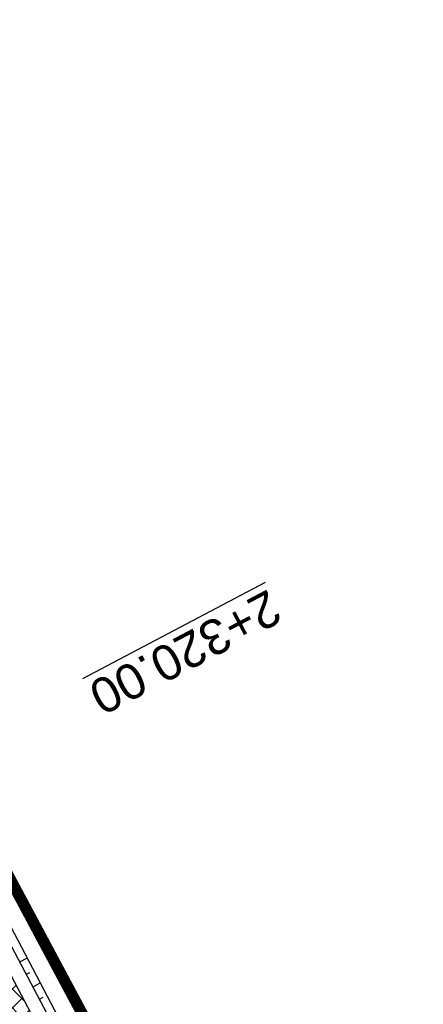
# Model space of a CAD drawing. Header units: metres. Extents: x 7529682 to 7533711, y 5721195 to 5727842.
# Tile 110 of 232: x 7530803 to 7530818, y 5725741 to 5725776. Entities that reach past the tile are written whole.
import ezdxf

# ---------------------------------------------------------------- set-up
doc = ezdxf.new("R2010")
doc.units = ezdxf.units.M
doc.linetypes.add('817-dzialki-09-05-04$0$HIDDEN', pattern=[0.375, 0.25, -0.125])
for name, color, linetype, lineweight, true_color in [('D-hatch-ciag-pieszo-rowerowy', 7, 'Continuous', 13, 0xff9f80), ('D-LR-etap-III', 7, '817-dzialki-09-05-04$0$HIDDEN', 50, 0x00008f), ('D-przekroje-pop', 7, 'Continuous', 50, 0x000099)]:
    doc.layers.add(name, color=color, linetype=linetype, lineweight=lineweight, true_color=true_color)
doc.layers.add('D-obrzeża', color=2, linetype='Continuous', lineweight=30)
for name, color, linetype in [('D-pobocza', 60, 'Continuous'), ('D-skarpa', 2, 'Continuous'), ('D-skarpa-kreskowanie', 2, 'Continuous')]:
    doc.layers.add(name, color=color, linetype=linetype)
doc.styles.get("Standard").update_dxf_attribs({"font": 'arial.ttf'})

msp = doc.modelspace()

# ---------------------------------------------------------------- hatches: boundary and pattern name
at = {"layer": 'D-hatch-ciag-pieszo-rowerowy'}
h = msp.add_hatch(dxfattribs=at)
h.set_pattern_fill('ANSI37', color=256, scale=0.15, style=0)
h.set_pattern_definition([(45, (0, 0), (-0.3367596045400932, 0.3367596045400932), []), (135, (0, 0), (-0.3367596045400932, -0.3367596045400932), [])])
edge = h.paths.add_edge_path()
edge.add_line((7530776.607199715, 5725790.32115803), (7530759.629252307, 5725822.460878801))
edge.add_line((7530759.629252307, 5725822.460878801), (7530758.520315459, 5725821.883972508))
edge.add_line((7530758.520315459, 5725821.883972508), (7530775.500859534, 5725789.739336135))
edge.add_line((7530775.500859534, 5725789.739336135), (7530792.728626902, 5725756.83339883))
edge.add_line((7530792.728626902, 5725756.83339883), (7530803.872935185, 5725735.729115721))
edge.add_arc((7530538.588320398, 5725595.643166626), 299.9999999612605, 26.897255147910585, 27.836700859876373, ccw=False)
edge.add_line((7530806.134081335, 5725731.360762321), (7530814.970565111, 5725713.941033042))
edge.add_line((7530814.970565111, 5725713.941033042), (7530815.845092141, 5725714.97978109))
edge.add_line((7530815.845092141, 5725714.97978109), (7530807.239406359, 5725731.94451075))
edge.add_arc((7530539.69370321, 5725596.226801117), 299.9999999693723, 26.89727954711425, 27.83670124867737)
edge.add_line((7530804.978317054, 5725736.312752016), (7530793.835011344, 5725757.415136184))
edge.add_line((7530793.835011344, 5725757.415136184), (7530776.607199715, 5725790.32115803))
edge = h.paths.add_edge_path()
edge.add_line((7530816.037319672, 5725715.20810562), (7530816.719618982, 5725716.018528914))
edge.add_line((7530816.719618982, 5725716.018528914), (7530808.344729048, 5725732.528263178))
edge.add_arc((7530540.799086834, 5725596.810433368), 299.9999999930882, 26.89730528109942, 27.83670086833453)
edge.add_line((7530806.083701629, 5725736.896382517), (7530794.941395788, 5725757.996873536))
edge.add_line((7530794.941395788, 5725757.996873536), (7530777.713539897, 5725790.902979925))
edge.add_line((7530777.713539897, 5725790.902979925), (7530760.738189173, 5725823.037785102))
edge.add_line((7530760.738189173, 5725823.037785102), (7530759.629252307, 5725822.460878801))
edge.add_line((7530759.629252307, 5725822.460878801), (7530776.607199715, 5725790.32115803))
edge.add_line((7530776.607199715, 5725790.32115803), (7530793.835011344, 5725757.415136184))
edge.add_line((7530793.835011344, 5725757.415136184), (7530804.978317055, 5725736.312752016))
edge.add_arc((7530539.69370321, 5725596.226801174), 299.9999999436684, 26.89727953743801, 27.83670123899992, ccw=False)
edge.add_line((7530807.239406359, 5725731.94451075), (7530815.845092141, 5725714.97978109))
edge.add_line((7530815.845092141, 5725714.97978109), (7530816.037319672, 5725715.20810562))

# ---------------------------------------------------------------- linework, layer by layer
at = {"layer": 'D-LR-etap-III', "ltscale": 10, "flags": 128}
msp.add_lwpolyline([(7531750.474471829, 5723895.103125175, 0.4, 0.4, 0), (7531750.505, 5723895.13, 0.4, 0.4, 0), (7531682.71, 5724022.92, 0.4, 0.4, 0), (7531619.177023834, 5724147.203692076, 0.4, 0.4, 0), (7531592.308960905, 5724198.48863389, 0.4, 0.4, 0), (7531553.263875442, 5724272.918564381, 0.4, 0.4, 0), (7531504.019999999, 5724366.79, 0.4, 0.4, 0), (7531482.09, 5724407.62, 0.4, 0.4, 0), (7531412.350402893, 5724541.182759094, 0.4, 0.4, 0), (7531388.463669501, 5724586.929768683, 0.4, 0.4, 0), (7531345.12, 5724669.94, 0.4, 0.4, 0), (7531127.66, 5725081.67, 0.4, 0.4, 0), (7531059.253139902, 5725211.040795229, 0.4, 0.4, 0), (7531008.007244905, 5725307.953830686, 0.4, 0.4, 0), (7530964.181635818, 5725390.835555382, 0.4, 0.4, 0), (7530914.557354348, 5725484.683561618, 0.4, 0.4, 0), (7530865.243241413, 5725577.493975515, 0.4, 0.4, 0), (7530840.085257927, 5725624.058651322, 0.4, 0.4, 0), (7530802.559525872, 5725694.924584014, 0.4, 0.4, 0), (7530755.54, 5725787.51, 0.4, 0.4, 0), (7530708.717810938, 5725876.303221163, 0.4, 0.4, 0), (7530695.12, 5725902.09, 0.4, 0.4, 0), (7530642.91397006, 5726001.07839487, 0.4, 0.4, 0), (7530634.934723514, 5726016.146615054, 0.4, 0.4, 0), (7530610.820000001, 5726061.929999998, 0.4, 0.4, 0), (7530610.820000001, 5726061.929999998, 0.4, 0.4, 0), (7530607.21, 5726063.51, 0.4, 0.4, 0), (7530597.42, 5726080.68, 0.4, 0.4, 0), (7530591.16, 5726088.44, 0.4, 0.4, 0), (7530581.28, 5726107.21, 0.4, 0.4, 0), (7530571.29, 5726130.56, 0.4, 0.4, 0), (7530549.554994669, 5726171.527317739, 0.4, 0.4, 0), (7530531.014309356, 5726206.473807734, 0.4, 0.4, 0), (7530516.461208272, 5726236.016618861, 0.4, 0.4, 0), (7530500.798929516, 5726266.141265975, 0.4, 0.4, 0), (7530491.349999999, 5726283.94, 0.4, 0.4, 0), (7530482.4, 5726303.41, 0.4, 0.4, 0), (7530482.4, 5726303.41, 0.4, 0.4, 0), (7530450.41, 5726357.28, 0.4, 0.4, 0), (7530397.759396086, 5726458.499907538, 0.4, 0.4, 0), (7530334.707815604, 5726583.664702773, 0.4, 0.4, 0), (7530303.939274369, 5726645.167943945, 0.4, 0.4, 0), (7530300.509779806, 5726651.777515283, 0.4, 0.4, 0), (7530289.213532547, 5726671.966724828, 0.4, 0.4, 0), (7530281.54, 5726685.57, 0.4, 0.4, 0), (7530261.37085633, 5726724.163374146, 0.4, 0.4, 0), (7530254.03, 5726738.21, 0.4, 0.4, 0), (7530197.219999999, 5726845.06, 0.4, 0.4, 0), (7530194.71, 5726849.15, 0.4, 0.4, 0), (7530195.92, 5726850.75, 0.4, 0.4, 0), (7530170.546669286, 5726892.961489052, 0.4, 0.4, 0), (7530143.174718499, 5726945.065838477, 0.4, 0.4, 0), (7530105.059999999, 5727018.32, 0.4, 0.4, 0), (7530100.059999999, 5727027.16, 0.4, 0.4, 0), (7530062.318670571, 5727099.625398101, 0.4, 0.4, 0), (7530015.378537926, 5727189.420463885, 0.4, 0.4, 0), (7529983.207960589, 5727250.206596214, 0.4, 0.4, 0), (7529953.284293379, 5727306.74720398, 0.4, 0.4, 0), (7529900.67053443, 5727406.15903814, 0.4, 0.4, 0), (7529890.630239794, 5727425.131178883, 0.4, 0.4, 0), (7529875.155383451, 5727454.426350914, 0.4, 0.4, 0), (7529857.560096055, 5727487.787346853, 0.4, 0.4, 0), (7529835.194401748, 5727530.19312405, 0.4, 0.4, 0), (7529811.740544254, 5727574.662079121, 0.4, 0.4, 0), (7529792.101859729, 5727611.922638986, 0.4, 0.4, 0), (7529768.066117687, 5727657.469613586, 0.4, 0.4, 0), (7529755.210566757, 5727682.131373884, 0.4, 0.4, 0), (7529753.309999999, 5727681.13, 0.4, 0.4, 0), (7529739.21, 5727707.77, 0.4, 0.4, 0), (7529735.394745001, 5727711.251990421, 0.4, 0.4, 0), (7529725.42, 5727730.2, 0.4, 0.4, 0), (7529723.55, 5727729.88, 0.4, 0.4, 0), (7529695.566668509, 5727782.932080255, 0.4, 0.4, 0), (7529717.67971874, 5727794.024357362, 0.4, 0.4, 0), (7529736.274870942, 5727758.647400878, 0.4, 0.4, 0), (7529736.274870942, 5727758.647400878, 0.4, 0.4, 0), (7529744.511003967, 5727750.406106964, 0.4, 0.4, 0), (7529744.511003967, 5727750.406106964, 0.4, 0.4, 0), (7529750.282568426, 5727738.549848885, 0.4, 0.4, 0), (7529777.108510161, 5727687.569424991, 0.4, 0.4, 0), (7529796.51537536, 5727651.329932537, 0.4, 0.4, 0), (7529814.937945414, 5727616.793170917, 0.4, 0.4, 0), (7529839.006722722, 5727572.303976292, 0.4, 0.4, 0), (7529860.617626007, 5727532.509108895, 0.4, 0.4, 0), (7529882.348967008, 5727491.504261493, 0.4, 0.4, 0), (7529904.865139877, 5727449.096370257, 0.4, 0.4, 0), (7529920.747384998, 5727418.884773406, 0.4, 0.4, 0), (7529946.676504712, 5727368.547487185, 0.4, 0.4, 0), (7529972.024701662, 5727320.573310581, 0.4, 0.4, 0), (7529987.740014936, 5727290.153392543, 0.4, 0.4, 0), (7529996.497385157, 5727273.661630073, 0.4, 0.4, 0), (7530017.541471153, 5727234.202689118, 0.4, 0.4, 0), (7530033.053657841, 5727204.864166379, 0.4, 0.4, 0), (7530051.622983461, 5727170.222745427, 0.4, 0.4, 0), (7530069.276612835, 5727137.015751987, 0.4, 0.4, 0), (7530089.385386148, 5727097.533639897, 0.4, 0.4, 0), (7530109.712512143, 5727060.746615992, 0.4, 0.4, 0), (7530136.769722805, 5727011.640131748, 0.4, 0.4, 0), (7530162.446686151, 5726962.743777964, 0.4, 0.4, 0), (7530187.674104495, 5726916.992101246, 0.4, 0.4, 0), (7530207.820739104, 5726879.335323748, 0.4, 0.4, 0), (7530230.625609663, 5726834.518686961, 0.4, 0.4, 0), (7530262.288093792, 5726776.61832811, 0.4, 0.4, 0), (7530277.509672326, 5726760.213143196, 0.4, 0.4, 0), (7530286.036865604, 5726744.106684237, 0.4, 0.4, 0), (7530288.097472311, 5726735.884066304, 0.4, 0.4, 0), (7530290.393870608, 5726725.046963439, 0.4, 0.4, 0), (7530296.17664807, 5726713.582980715, 0.4, 0.4, 0), (7530302.726195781, 5726701.18226779, 0.4, 0.4, 0), (7530325.685047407, 5726657.466383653, 0.4, 0.4, 0), (7530343.243978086, 5726623.648592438, 0.4, 0.4, 0), (7530360.229820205, 5726591.746871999, 0.4, 0.4, 0), (7530383.20855044, 5726548.059469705, 0.4, 0.4, 0), (7530406.017875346, 5726503.605514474, 0.4, 0.4, 0), (7530427.464919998, 5726462.620289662, 0.4, 0.4, 0), (7530447.9278544, 5726424.388014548, 0.4, 0.4, 0), (7530471.126878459, 5726379.920667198, 0.4, 0.4, 0), (7530490.501003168, 5726343.033350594, 0.4, 0.4, 0), (7530509.499458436, 5726306.733076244, 0.4, 0.4, 0), (7530529.890269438, 5726267.244072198, 0.4, 0.4, 0), (7530543.852446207, 5726238.990319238, 0.4, 0.4, 0), (7530554.808897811, 5726218.943990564, 0.4, 0.4, 0), (7530559.027108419, 5726212.223286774, 0.4, 0.4, 0), (7530563.060988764, 5726206.409670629, 0.4, 0.4, 0), (7530566.93354971, 5726200.463543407, 0.4, 0.4, 0), (7530569.771022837, 5726194.901501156, 0.4, 0.4, 0), (7530571.47319415, 5726191.282350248, 0.4, 0.4, 0), (7530572.839142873, 5726188.024533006, 0.4, 0.4, 0), (7530575.295071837, 5726182.034664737, 0.4, 0.4, 0), (7530579.736851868, 5726173.306070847, 0.4, 0.4, 0), (7530583.3, 5726167.41, 0.4, 0.4, 0), (7530593.4, 5726163.33, 0.4, 0.4, 0), (7530598.618375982, 5726155.264489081, 0.4, 0.4, 0), (7530608.258304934, 5726140.497132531, 0.4, 0.4, 0), (7530603.269999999, 5726136.83, 0.4, 0.4, 0), (7530606.53, 5726131.84, 0.4, 0.4, 0), (7530604.239057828, 5726124.21679044, 0.4, 0.4, 0), (7530605.847136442, 5726121.630127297, 0.4, 0.4, 0), (7530608.971611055, 5726116.164124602, 0.4, 0.4, 0), (7530618.114293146, 5726097.791111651, 0.4, 0.4, 0), (7530651.213125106, 5726034.959524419, 0.4, 0.4, 0), (7530670.243741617, 5725998.61095082, 0.4, 0.4, 0), (7530698.075474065, 5725945.952624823, 0.4, 0.4, 0), (7530716.505955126, 5725911.3051464, 0.4, 0.4, 0), (7530735.223454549, 5725875.667401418, 0.4, 0.4, 0), (7530752.504235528, 5725842.154920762, 0.4, 0.4, 0), (7530778.310652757, 5725793.501254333, 0.4, 0.4, 0), (7530797.499961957, 5725756.381811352, 0.4, 0.4, 0), (7530812.518974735, 5725728.28874362, 0.4, 0.4, 0), (7530820.039295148, 5725713.160404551, 0.4, 0.4, 0), (7530822.422446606, 5725710.193574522, 0.4, 0.4, 0), (7530833.154893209, 5725688.800634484, 0.4, 0.4, 0), (7530849.629354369, 5725656.158601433, 0.4, 0.4, 0), (7530867.98290276, 5725621.963939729, 0.4, 0.4, 0), (7530872.629809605, 5725612.88760475, 0.4, 0.4, 0), (7530880.354488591, 5725597.594500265, 0.4, 0.4, 0), (7530883.839446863, 5725593.389159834, 0.4, 0.4, 0), (7530891.782113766, 5725587.763349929, 0.4, 0.4, 0), (7530895.038670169, 5725584.280746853, 0.4, 0.4, 0), (7530897.033644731, 5725580.941110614, 0.4, 0.4, 0), (7530900.951646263, 5725579.945856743, 0.4, 0.4, 0), (7530904.80970798, 5725571.977328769, 0.4, 0.4, 0), (7530903.682362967, 5725568.566434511, 0.4, 0.4, 0), (7530908.900614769, 5725558.844845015, 0.4, 0.4, 0), (7530910.252030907, 5725545.671606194, 0.4, 0.4, 0), (7530912.872986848, 5725538.645543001, 0.4, 0.4, 0), (7530945.278171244, 5725478.464284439, 0.4, 0.4, 0), (7530959.692318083, 5725450.24628822, 0.4, 0.4, 0), (7531002.82670893, 5725368.192370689, 0.4, 0.4, 0), (7531044.703532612, 5725290.314293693, 0.4, 0.4, 0), (7531064.098839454, 5725253.212562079, 0.4, 0.4, 0), (7531083.010253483, 5725216.677517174, 0.4, 0.4, 0), (7531113.013137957, 5725158.465613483, 0.4, 0.4, 0), (7531137.364304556, 5725113.07076138, 0.4, 0.4, 0), (7531150.830830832, 5725086.711759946, 0.4, 0.4, 0), (7531159.745663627, 5725076.640848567, 0.4, 0.4, 0), (7531166.309999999, 5725074.58, 0.4, 0.4, 0), (7531172.29, 5725062.58, 0.4, 0.4, 0), (7531170.589828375, 5725055.605912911, 0.4, 0.4, 0), (7531173.732823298, 5725044.080706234, 0.4, 0.4, 0), (7531215.342008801, 5724964.859648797, 0.4, 0.4, 0), (7531238.054496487, 5724921.684649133, 0.4, 0.4, 0), (7531262.389821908, 5724875.282876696, 0.4, 0.4, 0), (7531295.587160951, 5724811.265731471, 0.4, 0.4, 0), (7531348.487908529, 5724712.362812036, 0.4, 0.4, 0), (7531363.740817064, 5724682.68394264, 0.4, 0.4, 0), (7531366.986905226, 5724675.865317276, 0.4, 0.4, 0), (7531382.541261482, 5724646.110625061, 0.4, 0.4, 0), (7531401.299165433, 5724610.874551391, 0.4, 0.4, 0), (7531428.964837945, 5724558.862274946, 0.4, 0.4, 0), (7531449.111202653, 5724520.397801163, 0.4, 0.4, 0), (7531477.292992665, 5724465.831467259, 0.4, 0.4, 0), (7531500.996290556, 5724421.112506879, 0.4, 0.4, 0), (7531512.121834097, 5724400.549045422, 0.4, 0.4, 0), (7531513.78163794, 5724396.757451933, 0.4, 0.4, 0), (7531526.32, 5724379.39, 0.4, 0.4, 0), (7531566.783642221, 5724302.73628205, 0.4, 0.4, 0), (7531578.579156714, 5724282.774819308, 0.4, 0.4, 0), (7531584.232619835, 5724273.111246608, 0.4, 0.4, 0), (7531590.109283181, 5724263.508189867, 0.4, 0.4, 0), (7531593.027899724, 5724258.771479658, 0.4, 0.4, 0), (7531595.711841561, 5724254.226824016, 0.4, 0.4, 0), (7531601.659976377, 5724243.898197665, 0.4, 0.4, 0), (7531606.097733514, 5724235.986407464, 0.4, 0.4, 0), (7531609.382207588, 5724230.799061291, 0.4, 0.4, 0), (7531611.580260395, 5724227.671180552, 0.4, 0.4, 0), (7531612.707802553, 5724225.86410867, 0.4, 0.4, 0), (7531618.665224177, 5724214.480919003, 0.4, 0.4, 0), (7531619.885522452, 5724212.333950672, 0.4, 0.4, 0), (7531620.931818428, 5724210.787064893, 0.4, 0.4, 0), (7531623.518605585, 5724207.111542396, 0.4, 0.4, 0), (7531626.143926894, 5724203.61306897, 0.4, 0.4, 0), (7531632.022984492, 5724196.485954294, 0.4, 0.4, 0), (7531653.949089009, 5724152.617641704, 0.4, 0.4, 0), (7531656.750690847, 5724143.103797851, 0.4, 0.4, 0), (7531659.61440691, 5724133.254504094, 0.4, 0.4, 0), (7531661.627147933, 5724128.646047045, 0.4, 0.4, 0.01093811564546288), (7531674.314987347, 5724101.43546424, 0.4, 0.4, 0), (7531685.137626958, 5724081.408252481, 0.4, 0.4, 0), (7531692.159945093, 5724066.277333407, 0.4, 0.4, 0), (7531699.662164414, 5724051.388120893, 0.4, 0.4, 0), (7531704.480624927, 5724040.808561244, 0.4, 0.4, 0), (7531704.480624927, 5724040.808561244, 0.4, 0.4, 0), (7531704.401251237, 5724037.368913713, 0.4, 0.4, 0), (7531720.383609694, 5724003.441317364, 0.4, 0.4, 0), (7531728.79890528, 5723986.206298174, 0.4, 0.4, 0), (7531733.237926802, 5723977.192631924, 0.4, 0.4, 0), (7531736.750027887, 5723969.505210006, 0.4, 0.4, 0), (7531737.336143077, 5723968.518916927, 0.4, 0.4, 0), (7531738.285051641, 5723967.699360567, 0.4, 0.4, 0), (7531742.180915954, 5723962.346428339, 0.4, 0.4, 0), (7531744.286141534, 5723958.615526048, 0.4, 0.4, 0), (7531755.393260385, 5723944.192617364, 0.4, 0.4, 0), (7531758.69, 5723936.76, 0.4, 0.4, 0), (7531780.08, 5723929.25, 0.4, 0.4, 0), (7531792.611989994, 5723906.337708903, 0.4, 0.4, 0), (7531792.611989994, 5723906.337708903, 0.4, 0.4, 0), (7531756.962094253, 5723883.055323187, 0.4, 0.4, 0), (7531750.46, 5723895.130000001, 0.4, 0.4, 0), (7531750.46, 5723895.130000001, 0, 0, 0)], format="xyseb", dxfattribs=at)
at = {"layer": 'D-obrzeża'}
msp.add_lwpolyline([(7530816.719618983, 5725716.018528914), (7530808.344729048, 5725732.528263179, 0.004098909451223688), (7530806.083701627, 5725736.89638252), (7530794.941395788, 5725757.996873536), (7530777.713539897, 5725790.902979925), (7530751.046456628, 5725841.384501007), (7530732.330539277, 5725876.827361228), (7530714.411684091, 5725910.764586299), (7530696.205942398, 5725945.269212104), (7530668.046470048, 5725998.784136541), (7530664.910117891, 5726005.013743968, 0.005149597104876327), (7530662.074668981, 5726010.504156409), (7530653.607852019, 5726026.492780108, -0.005149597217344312), (7530650.772403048, 5726031.983192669), (7530642.15542369, 5726049.098744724), (7530627.426120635, 5726076.938607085), (7530607.072789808, 5726115.582281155, 0.0171909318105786), (7530603.662130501, 5726121.550863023), (7530600.460822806, 5726126.731204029, -0.2231735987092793), (7530600.169674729, 5726129.265560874), (7530602.62444678, 5726136.556380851), (7530601.532376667, 5726138.657784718)], format="xyb", dxfattribs=at)
at = {"layer": 'D-pobocza'}
msp.add_lwpolyline([(7530817.069429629, 5725716.434027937), (7530808.786858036, 5725732.76176432, 0.004098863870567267), (7530806.525855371, 5725737.129834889), (7530795.383949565, 5725758.229568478), (7530778.156075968, 5725791.135708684), (7530751.488562, 5725841.618045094), (7530732.772680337, 5725877.060837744), (7530714.853835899, 5725910.998042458), (7530696.648292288, 5725945.502292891), (7530668.489828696, 5725999.015300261), (7530665.356674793, 5726005.238566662, 0.005149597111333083), (7530662.521229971, 5726010.728981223), (7530654.054424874, 5726026.717611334, -0.005149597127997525), (7530651.218980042, 5726032.208025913), (7530642.601035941, 5726049.325525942), (7530627.870143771, 5726077.168510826), (7530607.515180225, 5726115.815284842, 0.01719093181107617), (7530604.087467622, 5726121.813709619), (7530600.886159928, 5726126.994050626, -0.0952056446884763), (7530600.550530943, 5726127.875840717)], format="xyb", dxfattribs=at)
at = {"layer": 'D-skarpa', "linetype": 'Continuous'}
msp.add_lwpolyline([(7530784.814099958, 5725779.157269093), (7530786.411447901, 5725776.02374882), (7530786.434129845, 5725775.978295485), (7530787.780584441, 5725773.228878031), (7530788.621372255, 5725771.479614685), (7530790.941038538, 5725767.050263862), (7530795.640449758, 5725758.360365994), (7530795.695159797, 5725758.259799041), (7530797.975112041, 5725753.80944399), (7530800.283837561, 5725749.374282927), (7530802.697571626, 5725744.99457258), (7530805.027200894, 5725740.570449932), (7530806.854116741, 5725737.303285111), (7530806.980805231, 5725737.076557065), (7530807.957259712, 5725735.314029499), (7530808.922503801, 5725733.544951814), (7530809.239034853, 5725732.958860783), (7530809.873733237, 5725731.77937551), (7530812.166655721, 5725727.335985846), (7530814.396253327, 5725722.86047342), (7530816.627449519, 5725718.385771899), (7530817.666126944, 5725715.938717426)], dxfattribs=at)
at = {"layer": 'D-skarpa-kreskowanie', "linetype": 'Continuous'}
for p, q in [((7530803.42164273, 5725743.008368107, 107.7971828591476), (7530803.673440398, 5725743.141332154, 107.6073412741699)), ((7530803.655119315, 5725742.566227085, 107.7919977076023), (7530803.78076132, 5725742.632573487, 107.6972705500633)), ((7530803.8885959, 5725742.124086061, 107.7868125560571), (7530804.139366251, 5725742.256507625, 107.5977455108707)), ((7530804.122072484, 5725741.681945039, 107.7816274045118), (7530804.247200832, 5725741.7480202, 107.6872875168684))]:
    msp.add_line(p, q, dxfattribs=at)

# ---------------------------------------------------------------- texts
at = {"layer": 'D-przekroje-pop', "lineweight": 30}
msp.add_text('%%U2+320.00', height=1.25, rotation=207.8367012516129, dxfattribs=at).set_placement((7530812.247433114, 5725756.257198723))

doc.saveas('drawing.dxf')
